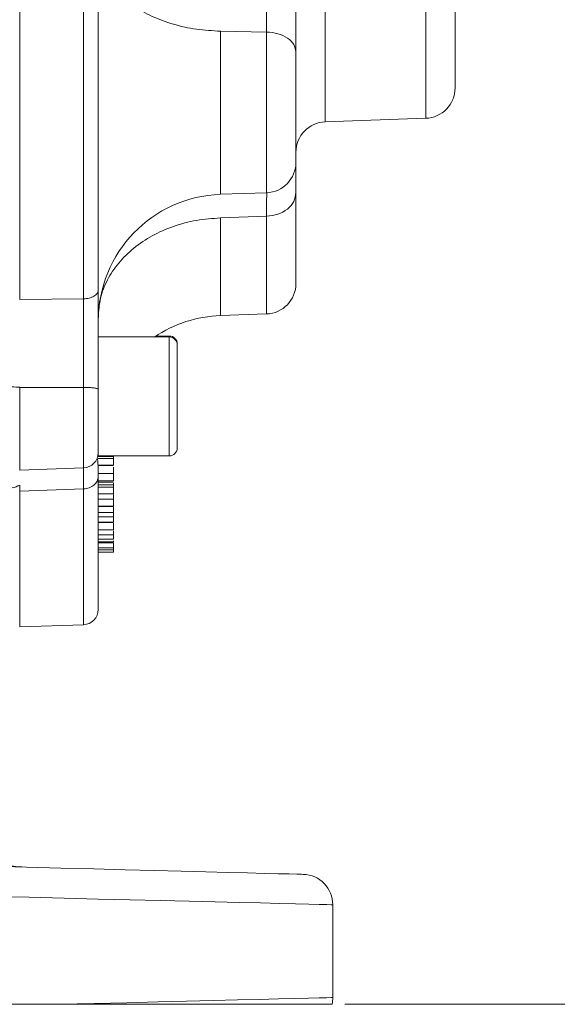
# Model space of a CAD drawing. Header units: inches. Extents: x 0.3 to 33.9, y 0.2 to 21.6.
# Tile 11 of 25: x 25.6 to 27.7, y 5 to 8.9. Entities that reach past the tile are written whole.
import ezdxf

# ---------------------------------------------------------------- set-up
doc = ezdxf.new("R2010")
doc.units = ezdxf.units.IN
doc.header["$MEASUREMENT"] = 0
doc.layers.add('SLD-0', color=7, linetype='Continuous', lineweight=15)
doc.styles.add('SLDTEXTSTYLE0', font='TXT', dxfattribs={"width": 0.75})
doc.dimstyles.new('SLDDIMSTYLE0', dxfattribs={"dimtxt": 0.25, "dimasz": 0.13, "dimexe": 0, "dimexo": 0.0625, "dimgap": 0.0625, "dimtad": 0, "dimtih": 1, "dimtoh": 1, "dimrnd": 1e-09, "dimzin": 12, "dimdsep": 46, "dimtxsty": 'SLDTEXTSTYLE0', "dimsah": 1, "dimcen": 0.09, "dimadec": 0, "dimazin": 3, "dimtfac": 1, "dimtofl": 0, "dimtmove": 0, "dimatfit": 3, "dimfxl": 1, "dimfrac": 2, "dimtolj": 1, "dimtzin": 12, "dimarcsym": 0})

# ---------------------------------------------------------------- blocks, each defined once
blk = doc.blocks.new('_D_10')
at = {"layer": 'SLD-0'}
for p, q in [((27.2357, 11.2786), (29.0613, 11.2786)), ((28.9363, 11.2786), (28.9363, 8.5626)), ((28.4572, 8.1886), (28.4064, 8.1886)), ((28.4064, 8.1886), (28.4064, 7.7917)), ((29.4154, 8.1886), (29.4662, 8.1886)), ((29.4662, 8.1886), (29.4662, 7.7917)), ((28.4064, 7.7917), (28.4572, 7.7917)), ((29.4662, 7.7917), (29.4154, 7.7917)), ((28.9363, 5.0249), (28.9363, 7.7409)), ((26.866, 5.0249), (29.0613, 5.0249))]:
    blk.add_line(p, q, dxfattribs=at)
for points in [[(28.9363, 11.2786), (28.9163, 11.1486), (28.9563, 11.1486)], [(28.9363, 5.0249), (28.9563, 5.1549), (28.9163, 5.1549)]]:
    blk.add_solid(points, dxfattribs=at)
at = {"layer": 'SLD-0', "char_height": 0.25, "attachment_point": 1, "style": 'SLDTEXTSTYLE0'}
for s, insert in [('6.25', (28.5114, 8.5616, -2.4475)), ('158.8', (28.5206, 8.114, -2.4475))]:
    blk.add_mtext(s, dxfattribs=dict(at, insert=insert))
blk = doc.blocks.new('_D_11')
at = {"layer": 'SLD-0'}
for p, q in [((23.369, 12.6045), (30.951, 12.6045)), ((30.826, 12.6045), (30.826, 9.2256)), ((30.3469, 8.8515), (30.2962, 8.8515)), ((30.2962, 8.8515), (30.2962, 8.4547)), ((31.3051, 8.8515), (31.3559, 8.8515)), ((31.3559, 8.8515), (31.3559, 8.4547)), ((30.2962, 8.4547), (30.3469, 8.4547)), ((31.3559, 8.4547), (31.3051, 8.4547)), ((30.826, 5.0249), (30.826, 8.4039)), ((26.866, 5.0249), (30.951, 5.0249))]:
    blk.add_line(p, q, dxfattribs=at)
for points in [[(30.826, 12.6045), (30.806, 12.4745), (30.846, 12.4745)], [(30.826, 5.0249), (30.846, 5.1549), (30.806, 5.1549)]]:
    blk.add_solid(points, dxfattribs=at)
at = {"layer": 'SLD-0', "char_height": 0.25, "attachment_point": 1, "style": 'SLDTEXTSTYLE0'}
for s, insert in [('7.58', (30.4012, 9.2246, -2.4475)), ('192.5', (30.4104, 8.7769, -2.4475))]:
    blk.add_mtext(s, dxfattribs=dict(at, insert=insert))

msp = doc.modelspace()

# ---------------------------------------------------------------- linework, layer by layer
at = {"color": 7, "linetype": 'Continuous', "lineweight": 15}
for p, q in [((25.5835, 11.239), (25.5835, 7.8054)), ((25.8356, 11.2364), (25.8356, 7.808)), ((26.5577, 8.8609), (26.376, 8.864)), ((26.7893, 8.5067), (27.1857, 8.5205)), ((26.376, 8.2207), (26.5577, 8.227)), ((26.5577, 8.1339), (26.376, 8.1275)), ((25.8356, 7.808), (25.5835, 7.8054)), ((26.376, 7.7422), (26.5577, 7.7486)), ((26.1735, 7.6577), (25.8935, 7.6577)), ((25.8935, 7.1887), (25.8935, 7.6577)), ((26.1735, 7.6616), (26.1208, 7.6616)), ((25.8356, 7.4589), (25.5835, 7.4588)), ((25.5835, 7.4588), (25.5835, 7.1323)), ((25.8935, 7.1887), (26.1735, 7.1887)), ((25.9535, 7.1867), (25.8935, 7.1867)), ((25.9535, 7.1785), (25.8935, 7.1785)), ((25.9535, 7.1521), (25.8935, 7.1521)), ((25.8935, 7.1508), (25.9535, 7.1508)), ((25.5835, 7.1323), (25.8356, 7.1411)), ((25.8935, 7.12), (25.8935, 7.1077)), ((25.8935, 7.1187), (25.9535, 7.1187)), ((25.5835, 7.0733), (25.5835, 7.0496)), ((25.8935, 7.0906), (25.9535, 7.0906)), ((25.8935, 7.0852), (25.9535, 7.0852)), ((25.9535, 7.0746), (25.8935, 7.0746)), ((25.9535, 7.0763), (25.9535, 7.0814)), ((25.8356, 7.0584), (25.5835, 7.0496)), ((25.5835, 7.0496), (25.5835, 6.5137)), ((25.9535, 7.0646), (25.8935, 7.0646)), ((25.9535, 7.0392), (25.8935, 7.0392)), ((25.8935, 7.0388), (25.9535, 7.0388)), ((25.9535, 7.018), (25.9535, 7.0367)), ((25.8935, 7.018), (25.9535, 7.018)), ((25.8935, 6.9904), (25.9535, 6.9904)), ((25.8935, 6.9899), (25.9535, 6.9899)), ((25.9535, 6.9892), (25.8935, 6.9892)), ((25.8935, 6.9655), (25.9535, 6.9655)), ((25.9535, 6.9655), (25.9535, 6.9881)), ((25.8935, 6.948), (25.9535, 6.948)), ((25.9535, 6.9273), (25.8935, 6.9273)), ((25.9535, 6.9254), (25.8935, 6.9254)), ((25.8935, 6.8967), (25.9535, 6.8967)), ((25.8935, 6.8767), (25.9535, 6.8767)), ((25.9535, 6.9), (25.9535, 6.9021)), ((25.9535, 6.8598), (25.8935, 6.8598)), ((25.8935, 6.8495), (25.9535, 6.8495)), ((25.8935, 6.8462), (25.9535, 6.8462)), ((25.9535, 6.8259), (25.8935, 6.8259)), ((25.9535, 6.8177), (25.8935, 6.8177)), ((25.9535, 6.8087), (25.8935, 6.8087)), ((25.5835, 6.5137), (25.8356, 6.5225)), ((26.819, 5.4176), (26.819, 5.0514)), ((25.7424, 5.0249), (24.8713, 5.0249))]:
    msp.add_line(p, q, dxfattribs=at)
at = {"color": 8, "linetype": 'Continuous', "lineweight": 15}
for p, q in [((26.7893, 10.4305), (26.7893, 8.5067)), ((27.1857, 10.4216), (27.1857, 8.5205)), ((26.376, 8.864), (26.376, 8.2207)), ((26.5577, 8.227), (26.5577, 8.8609)), ((26.376, 8.1275), (26.376, 7.7422)), ((26.5577, 7.7486), (26.5577, 8.1339)), ((26.1735, 7.6577), (26.1735, 7.6616)), ((26.1735, 7.1887), (26.1735, 7.6577)), ((25.8356, 7.4589), (25.8356, 7.1411)), ((25.8356, 7.0584), (25.8356, 6.5225))]:
    msp.add_line(p, q, dxfattribs=at)
at = {"color": 7, "linetype": 'Continuous', "lineweight": 15, "flags": 128}
for points in [[(24.8713, 5.5855), (25.0238, 5.5816), (25.1749, 5.5776), (25.3237, 5.5737), (25.4692, 5.5699), (25.6104, 5.5662), (25.7464, 5.5626), (25.8763, 5.5592), (25.9992, 5.556), (26.1143, 5.553), (26.221, 5.5502), (26.3183, 5.5477), (26.4058, 5.5454), (26.4829, 5.5433), (26.5489, 5.5416), (26.6036, 5.5402), (26.6465, 5.5391), (26.6773, 5.5383), (26.6959, 5.5378), (26.7021, 5.5376)], [(26.819, 5.4176), (26.813, 5.4178), (26.7952, 5.4182), (26.7655, 5.419), (26.7243, 5.42), (26.6717, 5.4213), (26.6081, 5.4228), (26.5338, 5.4247), (26.4492, 5.4267), (26.355, 5.4291), (26.2516, 5.4316), (26.1396, 5.4344), (26.0198, 5.4373), (25.8928, 5.4404), (25.7595, 5.4437), (25.6205, 5.4471), (25.4767, 5.4507), (25.329, 5.4543), (25.1783, 5.458), (25.0254, 5.4618), (24.8713, 5.4656)], [(25.7424, 5.0249), (25.8777, 5.0283), (26.0066, 5.0314), (26.1282, 5.0344), (26.2419, 5.0372), (26.347, 5.0398), (26.4428, 5.0422), (26.5288, 5.0443), (26.6044, 5.0462), (26.6691, 5.0478), (26.7226, 5.0491), (26.7646, 5.0501), (26.7947, 5.0508), (26.8129, 5.0513), (26.819, 5.0514)]]:
    msp.add_lwpolyline(points, dxfattribs=at)
at = {"color": 7, "linetype": 'Continuous', "lineweight": 15}
for centre, radius, start, end in [((27.1815, 8.6404), 0.12, 272, 0), ((26.7935, 8.3867), 0.12, 92, 180), ((26.5535, 8.3469), 0.12, 272, 0), ((26.3935, 7.721), 0.5, 92, 180), ((26.5535, 7.8685), 0.12, 272, 0), ((26.3935, 7.2425), 0.5, 92, 123.8721), ((26.1735, 7.6296), 0.032, 0, 90), ((26.1735, 7.6257), 0.032, 0, 90), ((25.5215, 6.6748), 0.7868, 85.4841, 89.881), ((25.8335, 7.2011), 0.06, 272, 0), ((26.1735, 7.2207), 0.032, 270, 0), ((25.5198, 7.1969), 0.139, 271.378, 297.2493), ((25.8335, 6.5825), 0.06, 272, 0), ((25.599, 5.8166), 0.25, 180, 268.5), ((26.699, 5.4176), 0.12, 0, 88.5), ((26.699, 5.0514), 0.12, 347.2426, 0)]:
    msp.add_arc(centre, radius, start, end, dxfattribs=at)
for points, knots in [([(25.8935, 11.2022), (25.8935, 11.1224), (25.8935, 10.9614), (25.8935, 10.6994), (25.8935, 10.4217), (25.8935, 10.1298), (25.8935, 9.8281), (25.8935, 9.5218), (25.8935, 9.2155), (25.8935, 8.9138), (25.8935, 8.6221), (25.8935, 8.3446), (25.8935, 8.0829), (25.8935, 7.922), (25.8935, 7.8423)], [0, 0, 0, 0, 0.079937, 0.161332, 0.244098, 0.328859, 0.414198, 0.5, 0.585797, 0.671136, 0.755901, 0.838663, 0.920061, 1, 1, 1, 1]), ([(27.3015, 10.3144), (27.3015, 10.2914), (27.3015, 10.2445), (27.3015, 10.1479), (27.3015, 10.0324), (27.3015, 9.8996), (27.3015, 9.7557), (27.3015, 9.6072), (27.3015, 9.4606), (27.3015, 9.3192), (27.3015, 9.183), (27.3015, 9.0527), (27.3015, 8.932), (27.3015, 8.8271), (27.3015, 8.7429), (27.3015, 8.6832), (27.3015, 8.6469), (27.3015, 8.6426), (27.3015, 8.6405)], [0, 0, 0, 0, 0.059446, 0.121453, 0.185292, 0.250088, 0.314884, 0.378723, 0.440729, 0.500175, 0.559621, 0.621628, 0.685467, 0.750263, 0.815059, 0.878898, 0.940904, 1, 1, 1, 1]), ([(26.5577, 8.8609), (26.5578, 8.8982), (26.558, 8.9611), (26.5581, 9.0671), (26.558, 9.1635), (26.5578, 9.2286), (26.5577, 9.2603)], [0, 0, 0, 0, 0.322184, 0.542345, 0.777641, 1, 1, 1, 1]), ([(26.6735, 8.7829), (26.6735, 8.8182), (26.6735, 8.8889), (26.6735, 9.0135), (26.6735, 9.1452), (26.6735, 9.2338), (26.6735, 9.2781)], [0, 0, 0, 0, 0.249422, 0.498998, 0.749373, 1, 1, 1, 1]), ([(25.8935, 9.1879), (25.8952, 9.1671), (25.8988, 9.1257), (25.9272, 9.0657), (25.9715, 9.0103), (26.0316, 8.9614), (26.1049, 8.9208), (26.1889, 8.8902), (26.2803, 8.8697), (26.3441, 8.8659), (26.376, 8.864)], [0, 0, 0, 0, 0.125, 0.25, 0.375, 0.5, 0.625, 0.75, 0.875, 1, 1, 1, 1]), ([(26.6735, 8.7829), (26.6717, 8.7929), (26.6683, 8.8129), (26.6417, 8.8383), (26.6036, 8.8565), (26.573, 8.8594), (26.5577, 8.8609)], [0, 0, 0, 0, 0.2500003, 0.5000001, 0.75, 1, 1, 1, 1]), ([(26.6735, 8.3497), (26.6735, 8.349), (26.6735, 8.3463), (26.6735, 8.368), (26.6735, 8.4128), (26.6735, 8.4769), (26.6735, 8.5528), (26.6735, 8.6355), (26.6735, 8.717), (26.6735, 8.7613), (26.6735, 8.7829)], [0, 0, 0, 0, 0.050129, 0.1886209, 0.3271129, 0.4590808, 0.5910484, 0.7295404, 0.8680326, 1, 1, 1, 1]), ([(26.6735, 8.3379), (26.6735, 8.3265), (26.6735, 8.3019), (26.6735, 8.2536), (26.6735, 8.2278)], [0, 0, 0, 0, 0.464514, 1, 1, 1, 1]), ([(26.6735, 8.2278), (26.6717, 8.2158), (26.6683, 8.1917), (26.6417, 8.1611), (26.6036, 8.1392), (26.573, 8.1357), (26.5577, 8.1339)], [0, 0, 0, 0, 0.25, 0.5, 0.75, 1, 1, 1, 1]), ([(26.5577, 8.1339), (26.5578, 8.1604), (26.558, 8.2019), (26.5581, 8.2205), (26.5581, 8.2272)], [0, 0, 0, 0, 0.639569, 1, 1, 1, 1]), ([(26.6735, 7.8686), (26.6735, 7.8707), (26.6735, 7.8748), (26.6735, 7.9089), (26.6735, 7.962), (26.6735, 8.0344), (26.6735, 8.1216), (26.6735, 8.1927), (26.6735, 8.2278)], [0, 0, 0, 0, 0.171598, 0.343438, 0.513834, 0.679307, 0.84143, 1, 1, 1, 1]), ([(25.8935, 7.7359), (25.8952, 7.7609), (25.8988, 7.8111), (25.9272, 7.8836), (25.9715, 7.9506), (26.0316, 8.0098), (26.1049, 8.0589), (26.1889, 8.0959), (26.2803, 8.1207), (26.3441, 8.1253), (26.376, 8.1275)], [0, 0, 0, 0, 0.125, 0.25, 0.375, 0.5, 0.625, 0.75, 0.875, 1, 1, 1, 1]), ([(25.8935, 7.8423), (25.8926, 7.8379), (25.8909, 7.8291), (25.8776, 7.818), (25.8585, 7.81), (25.8432, 7.8087), (25.8356, 7.808)], [0, 0, 0, 0, 0.25, 0.5, 0.750001, 1, 1, 1, 1]), ([(25.8935, 7.8423), (25.8935, 7.8131), (25.8935, 7.7547), (25.8935, 7.6564), (25.8935, 7.5542), (25.8935, 7.4856), (25.8935, 7.4513)], [0, 0, 0, 0, 0.250005, 0.500038, 0.75, 1, 1, 1, 1]), ([(25.8356, 7.808), (25.8356, 7.7845), (25.8357, 7.7425), (25.8357, 7.6797), (25.8357, 7.6261), (25.8357, 7.5808), (25.8357, 7.5364), (25.8356, 7.4973), (25.8356, 7.4703), (25.8356, 7.4589)], [0, 0, 0, 0, 0.227168, 0.405662, 0.543405, 0.681947, 0.778223, 0.906866, 1, 1, 1, 1]), ([(26.2055, 7.2207), (26.2055, 7.2234), (26.2055, 7.2275), (26.2055, 7.2528), (26.2055, 7.2789), (26.2055, 7.3114), (26.2055, 7.3585), (26.2055, 7.4232), (26.2055, 7.4878), (26.2055, 7.535), (26.2055, 7.5674), (26.2055, 7.5936), (26.2055, 7.6188), (26.2055, 7.623), (26.2055, 7.6257)], [0, 0, 0, 0, 0.119728, 0.184181, 0.25, 0.31582, 0.380272, 0.5, 0.619728, 0.68418, 0.75, 0.815819, 0.880272, 1, 1, 1, 1]), ([(25.8935, 7.4513), (25.8926, 7.4523), (25.8909, 7.4543), (25.8776, 7.4567), (25.8585, 7.4585), (25.8432, 7.4588), (25.8356, 7.4589)], [0, 0, 0, 0, 0.25, 0.5, 0.750001, 1, 1, 1, 1]), ([(25.8935, 7.4513), (25.8935, 7.4347), (25.8935, 7.4008), (25.8935, 7.3506), (25.8935, 7.3044), (25.8935, 7.2647), (25.8935, 7.2329), (25.8935, 7.2115), (25.8935, 7.2011), (25.8935, 7.2022), (25.8935, 7.2025)], [0, 0, 0, 0, 0.132736, 0.269009, 0.405283, 0.538018, 0.670754, 0.807027, 0.943301, 1, 1, 1, 1]), ([(25.9535, 7.1866), (25.9535, 7.1858), (25.9535, 7.1846), (25.9535, 7.1813), (25.9535, 7.1792), (25.9535, 7.1785)], [0, 0, 0, 0, 0.558219, 0.836384, 1, 1, 1, 1]), ([(25.8934, 7.12), (25.8934, 7.1219), (25.8934, 7.131), (25.8931, 7.1439), (25.8925, 7.1583), (25.8913, 7.1718), (25.8902, 7.178), (25.8886, 7.1786), (25.8881, 7.1788)], [0, 0, 0, 0, 0.049485, 0.240704, 0.409256, 0.616844, 0.879437, 1, 1, 1, 1]), ([(25.9535, 7.1521), (25.9535, 7.1531), (25.9535, 7.1555), (25.9535, 7.1615), (25.9535, 7.1681), (25.9535, 7.1741), (25.9535, 7.1771), (25.9535, 7.1785)], [0, 0, 0, 0, 0.15671, 0.401173, 0.666268, 0.851907, 1, 1, 1, 1]), ([(25.9535, 7.155), (25.9535, 7.1562), (25.9535, 7.1608), (25.9535, 7.1664), (25.9535, 7.1703), (25.9535, 7.1709)], [0, 0, 0, 0, 0.227919, 0.866948, 1, 1, 1, 1]), ([(25.9535, 7.1187), (25.9535, 7.1224), (25.9535, 7.1302), (25.9535, 7.1392), (25.9535, 7.144)], [0, 0, 0, 0, 0.470331, 1, 1, 1, 1]), ([(25.9535, 7.0906), (25.9535, 7.0926), (25.9535, 7.0966), (25.9535, 7.1053), (25.9535, 7.1137), (25.9535, 7.1187)], [0, 0, 0, 0, 0.292399, 0.585084, 1, 1, 1, 1]), ([(25.8935, 7.1077), (25.8926, 7.1014), (25.8909, 7.0888), (25.8776, 7.0727), (25.8585, 7.0612), (25.8432, 7.0594), (25.8356, 7.0584)], [0, 0, 0, 0, 0.25, 0.499998, 0.750001, 1, 1, 1, 1]), ([(25.8935, 7.1077), (25.8935, 7.0556), (25.8935, 6.9503), (25.8935, 6.8223), (25.8935, 6.7171), (25.8935, 6.6405), (25.8935, 6.5915), (25.8935, 6.5856), (25.8935, 6.5826)], [0, 0, 0, 0, 0.1601203, 0.3231633, 0.488952, 0.6587352, 0.829677, 1, 1, 1, 1]), ([(25.9535, 7.0745), (25.9535, 7.0744), (25.9535, 7.074), (25.9535, 7.0714), (25.9535, 7.0677), (25.9535, 7.0655), (25.9535, 7.0646)], [0, 0, 0, 0, 0.046292, 0.584064, 0.845956, 1, 1, 1, 1]), ([(25.9535, 7.0392), (25.9535, 7.04), (25.9535, 7.0421), (25.9535, 7.0477), (25.9535, 7.0541), (25.9535, 7.0601), (25.9535, 7.0632), (25.9535, 7.0646)], [0, 0, 0, 0, 0.156704, 0.401171, 0.666271, 0.851911, 1, 1, 1, 1]), ([(25.9535, 6.9904), (25.9535, 6.991), (25.9535, 6.9924), (25.9535, 6.9973), (25.9535, 7.0045), (25.9535, 7.0121), (25.9535, 7.0165), (25.9535, 7.018)], [0, 0, 0, 0, 0.122482, 0.301751, 0.577694, 0.860682, 1, 1, 1, 1]), ([(25.9535, 6.9904), (25.9535, 6.9901), (25.9535, 6.9896), (25.9535, 6.9902), (25.9535, 6.9904)], [0, 0, 0, 0, 0.720598, 1, 1, 1, 1]), ([(25.9535, 6.948), (25.9535, 6.9494), (25.9535, 6.9532), (25.9535, 6.959), (25.9535, 6.9633), (25.9535, 6.9655)], [0, 0, 0, 0, 0.218058, 0.607466, 1, 1, 1, 1]), ([(25.9535, 6.948), (25.9535, 6.947), (25.9535, 6.9442), (25.9535, 6.9383), (25.9535, 6.9328), (25.9535, 6.9287), (25.9535, 6.9277), (25.9535, 6.9273)], [0, 0, 0, 0, 0.116759, 0.316946, 0.68746, 0.87094, 1, 1, 1, 1]), ([(25.9535, 6.9283), (25.9535, 6.9279), (25.9535, 6.927), (25.9535, 6.9269), (25.9535, 6.9272), (25.9535, 6.9273)], [0, 0, 0, 0, 0.401258, 0.891947, 1, 1, 1, 1]), ([(25.9535, 6.8967), (25.9535, 6.8972), (25.9535, 6.8983), (25.9535, 6.903), (25.9535, 6.9114), (25.9535, 6.9188), (25.9535, 6.9232)], [0, 0, 0, 0, 0.127601, 0.300961, 0.585427, 1, 1, 1, 1]), ([(25.9535, 6.8967), (25.9535, 6.8964), (25.9535, 6.8962), (25.9535, 6.8966), (25.9535, 6.8967)], [0, 0, 0, 0, 0.937551, 1, 1, 1, 1]), ([(25.9535, 6.8767), (25.9535, 6.8771), (25.9535, 6.878), (25.9535, 6.8822), (25.9535, 6.8872), (25.9535, 6.8914), (25.9535, 6.8926)], [0, 0, 0, 0, 0.176819, 0.435893, 0.828517, 1, 1, 1, 1]), ([(25.9535, 6.8598), (25.9535, 6.8603), (25.9535, 6.8614), (25.9535, 6.8658), (25.9535, 6.8713), (25.9535, 6.8769), (25.9535, 6.8802), (25.9535, 6.8816)], [0, 0, 0, 0, 0.156715, 0.401172, 0.666281, 0.851915, 1, 1, 1, 1]), ([(25.9535, 6.8495), (25.9535, 6.8498), (25.9535, 6.8501), (25.9535, 6.8531), (25.9535, 6.8532)], [0, 0, 0, 0, 0.944073, 1, 1, 1, 1]), ([(25.9535, 6.8259), (25.9535, 6.8283), (25.9535, 6.8318), (25.9535, 6.8392), (25.9535, 6.8436), (25.9535, 6.8459), (25.9535, 6.8462)], [0, 0, 0, 0, 0.5037804, 0.7373831, 0.9718397, 1, 1, 1, 1]), ([(25.9535, 6.8259), (25.9535, 6.8251), (25.9535, 6.8238), (25.9535, 6.8208), (25.9535, 6.8187), (25.9535, 6.8177)], [0, 0, 0, 0, 0.409659, 0.692678, 1, 1, 1, 1]), ([(25.9535, 6.8087), (25.9535, 6.8088), (25.9535, 6.8091), (25.9535, 6.8108), (25.9535, 6.8133), (25.9535, 6.8158), (25.9535, 6.8171), (25.9535, 6.8177)], [0, 0, 0, 0, 0.142214, 0.370298, 0.705484, 0.875863, 1, 1, 1, 1]), ([(26.816, 5.0249), (26.8133, 5.0249), (26.8079, 5.0249), (26.7657, 5.0249), (26.7019, 5.0249), (26.6139, 5.0249), (26.5026, 5.0249), (26.3702, 5.0249), (26.2028, 5.0249), (25.9964, 5.0249), (25.8271, 5.0249), (25.7424, 5.0249)], [0, 0, 0, 0, 0.110362, 0.213754, 0.317476, 0.420866, 0.524226, 0.627917, 0.731274, 0.865638, 1, 1, 1, 1])]:
    msp.add_open_spline(points, degree=3, knots=knots, dxfattribs=at)
at = {"color": 8, "linetype": 'Continuous', "lineweight": 15}
msp.add_open_spline([(25.8357, 7.1419), (25.8357, 7.1414), (25.8357, 7.1392), (25.8357, 7.1305), (25.8357, 7.1156), (25.8357, 7.0981), (25.8356, 7.0797), (25.8356, 7.0647), (25.8356, 7.0584)], degree=3, knots=[0, 0, 0, 0, 0.06109, 0.27869, 0.497552, 0.649646, 0.852871, 1, 1, 1, 1], dxfattribs=at)

# ---------------------------------------------------------------- dimensions: what is measured, and where the dimension line sits
at = {"layer": 'SLD-0'}
for base, p2, picture, middle in [((30.826, 12.6045), (23.319, 12.6045), '_D_11', (30.826, 8.8147)), ((28.9363, 11.2786), (27.1857, 11.2786), '_D_10', (28.9363, 8.1518))]:
    dim = msp.add_linear_dim(base=base, p1=(26.816, 5.0249), p2=p2, angle=90, dimstyle='SLDDIMSTYLE0', dxfattribs=at)
    dim.commit()
    dim.dimension.update_dxf_attribs({"geometry": picture, "text_midpoint": middle, "dimtype": 160})

doc.saveas('drawing.dxf')
